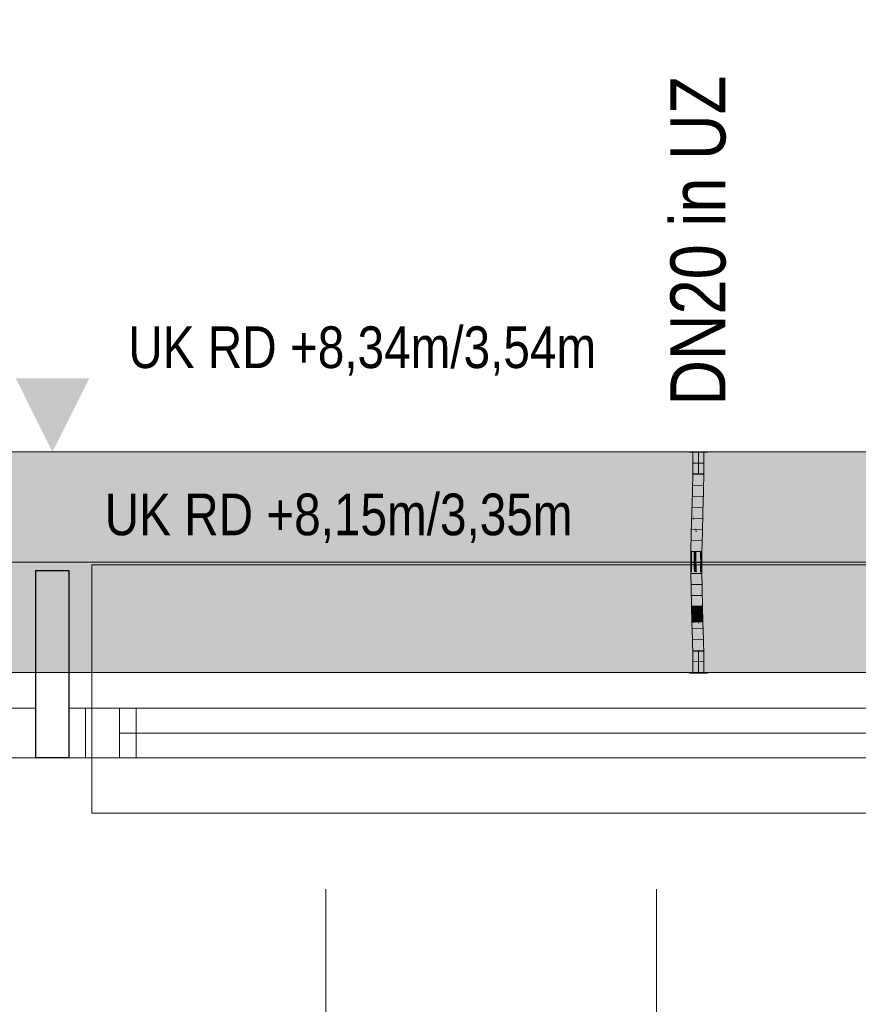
# Model space of a CAD drawing. Extents: x -1920 to 300, y 62 to 656.
# Tile 24 of 60: x -1691 to -1675, y 233 to 250. Entities that reach past the tile are written whole.
import ezdxf
from ezdxf.lldxf.tags import DXFTag

# ---------------------------------------------------------------- set-up
doc = ezdxf.new("R2010")
doc.units = 0
doc.layers.get('0').update_dxf_attribs({"lineweight": 35})
for name, color, linetype, lineweight, true_color in [('00_Beschriftung UZ', 3, 'Continuous', 13, 0x00ff00), ('30 -33 Aussenwände- 7 Fassade_ Elemente', 7, 'Continuous', 9, 0x00aacc), ('30 -35 Decken- 1 Konstruktion-Träger- Stahlbeton', 7, 'grob-A06G9HJG8I', 13, 0x33aa00), ('E_Leerrohr 20', 7, 'Continuous', 13, 0xcc0099), ('E_Leerrohr 20-Shading', 7, 'Continuous', 13, 0xcc0099)]:
    doc.layers.add(name, color=color, linetype=linetype, lineweight=lineweight, true_color=true_color)
for name, color, linetype, lineweight in [('70 -71 Achsen- 1 Gebäudeachsen', 7, 'STRICHPUNKT2-A06G9HJF8I', 18), ('Detailelementbeschriftung', 7, 'Continuous', 9), ('Keine-1', 7, 'Continuous', 15)]:
    doc.layers.add(name, color=color, linetype=linetype, lineweight=lineweight)
doc.layers.add('iwb_Schraffur_Unterzug', color=7, linetype='Continuous', lineweight=5, true_color=0xffffcc, plot=False)
doc.styles.get("Standard").update_dxf_attribs({"font": 'ARIALN.TTF'})
tags = doc.linetypes.add('grob-A06G9HJG8I', pattern=[14, 3, -8, 3]).pattern_tags.tags
tags[8:9] = [DXFTag(74, 4), DXFTag(75, 0), DXFTag(340, '0'), DXFTag(46, 0.0), DXFTag(50, 0.0), DXFTag(44, 0.0), DXFTag(45, 0.0)]
tags[6:7] = [DXFTag(74, 4), DXFTag(75, 0), DXFTag(340, '0'), DXFTag(46, 0.0), DXFTag(50, 0.0), DXFTag(44, 0.0), DXFTag(45, 0.0)]
tags[4:5] = [DXFTag(74, 4), DXFTag(75, 0), DXFTag(340, '0'), DXFTag(46, 0.0), DXFTag(50, 0.0), DXFTag(44, 0.0), DXFTag(45, 0.0)]
tags = doc.linetypes.add('STRICHPUNKT2', pattern=[12.7, 6.35, -3.175, 0, -3.175]).pattern_tags.tags
tags[10:11] = [DXFTag(74, 4), DXFTag(75, 0), DXFTag(340, '0'), DXFTag(46, 0.0), DXFTag(50, 0.0), DXFTag(44, 0.0), DXFTag(45, 0.0)]
tags[8:9] = [DXFTag(74, 4), DXFTag(75, 0), DXFTag(340, '0'), DXFTag(46, 0.0), DXFTag(50, 0.0), DXFTag(44, 0.0), DXFTag(45, 0.0)]
tags[6:7] = [DXFTag(74, 4), DXFTag(75, 0), DXFTag(340, '0'), DXFTag(46, 0.0), DXFTag(50, 0.0), DXFTag(44, 0.0), DXFTag(45, 0.0)]
tags[4:5] = [DXFTag(74, 4), DXFTag(75, 0), DXFTag(340, '0'), DXFTag(46, 0.0), DXFTag(50, 0.0), DXFTag(44, 0.0), DXFTag(45, 0.0)]
tags = doc.linetypes.add('STRICHPUNKT2-A06G9HJF8I', pattern=[12.7, 6.35, -3.175, 0, -3.175]).pattern_tags.tags
tags[10:11] = [DXFTag(74, 4), DXFTag(75, 0), DXFTag(340, '0'), DXFTag(46, 0.0), DXFTag(50, 0.0), DXFTag(44, 0.0), DXFTag(45, 0.0)]
tags[8:9] = [DXFTag(74, 4), DXFTag(75, 0), DXFTag(340, '0'), DXFTag(46, 0.0), DXFTag(50, 0.0), DXFTag(44, 0.0), DXFTag(45, 0.0)]
tags[6:7] = [DXFTag(74, 4), DXFTag(75, 0), DXFTag(340, '0'), DXFTag(46, 0.0), DXFTag(50, 0.0), DXFTag(44, 0.0), DXFTag(45, 0.0)]
tags[4:5] = [DXFTag(74, 4), DXFTag(75, 0), DXFTag(340, '0'), DXFTag(46, 0.0), DXFTag(50, 0.0), DXFTag(44, 0.0), DXFTag(45, 0.0)]

# ---------------------------------------------------------------- blocks, each defined once
blk = doc.blocks.new('Shading-A06G9H3F8I', base_point=(-1678.328, 241.185))
at = {"layer": 'E_Leerrohr 20-Shading', "color": 223, "true_color": 0xc67fb4}
for points in [[(-1678.468, 242.636), (-1678.497, 242.636), (-1678.471, 242.275), (-1678.5, 242.276)], [(-1678.297, 242.636), (-1678.327, 242.636), (-1678.3, 242.273), (-1678.33, 242.273)], [(-1678.471, 242.275), (-1678.5, 242.276), (-1678.48, 241.913), (-1678.508, 241.914)], [(-1678.479, 241.913), (-1678.471, 242.275), (-1678.48, 241.913)], [(-1678.303, 242.273), (-1678.33, 242.273), (-1678.316, 241.909), (-1678.337, 241.91)], [(-1678.308, 241.909), (-1678.3, 242.273), (-1678.316, 241.909), (-1678.303, 242.273)], [(-1678.48, 241.913), (-1678.508, 241.914), (-1678.491, 241.551), (-1678.518, 241.552)], [(-1678.489, 241.551), (-1678.479, 241.913), (-1678.491, 241.551), (-1678.48, 241.913)], [(-1678.328, 241.91), (-1678.337, 241.91), (-1678.341, 241.547), (-1678.347, 241.547)], [(-1678.333, 241.547), (-1678.316, 241.909), (-1678.341, 241.547), (-1678.328, 241.91)], [(-1678.318, 241.547), (-1678.308, 241.909), (-1678.333, 241.547), (-1678.316, 241.909)], [(-1678.527, 241.189), (-1678.495, 241.414), (-1678.518, 241.552), (-1678.491, 241.551)], [(-1678.498, 241.188), (-1678.492, 241.438), (-1678.503, 241.189)], [(-1678.491, 241.551), (-1678.495, 241.414), (-1678.489, 241.551), (-1678.492, 241.433)], [(-1678.493, 241.406), (-1678.492, 241.438), (-1678.492, 241.433)], [(-1678.341, 241.547), (-1678.347, 241.547), (-1678.353, 241.185), (-1678.357, 241.185)], [(-1678.349, 241.185), (-1678.333, 241.547), (-1678.353, 241.185), (-1678.341, 241.547)], [(-1678.328, 241.185), (-1678.318, 241.547), (-1678.349, 241.185), (-1678.333, 241.547)], [(-1678.503, 241.189), (-1678.5, 241.254), (-1678.527, 241.189), (-1678.495, 241.414)], [(-1678.495, 241.414), (-1678.5, 241.254), (-1678.492, 241.433), (-1678.493, 241.406)], [(-1678.503, 241.189), (-1678.527, 241.189), (-1678.514, 240.825), (-1678.534, 240.826)], [(-1678.505, 240.825), (-1678.498, 241.188), (-1678.514, 240.825), (-1678.503, 241.189)], [(-1678.362, 240.824), (-1678.353, 241.185), (-1678.364, 240.824), (-1678.356, 241.185)], [(-1678.356, 241.185), (-1678.357, 241.185), (-1678.364, 240.824)], [(-1678.36, 240.824), (-1678.349, 241.185), (-1678.362, 240.824), (-1678.353, 241.185)], [(-1678.36, 240.824), (-1678.349, 241.185), (-1678.355, 240.988)], [(-1678.36, 240.824), (-1678.334, 240.823), (-1678.349, 241.185), (-1678.328, 241.185)], [(-1678.36, 240.824), (-1678.36, 240.824), (-1678.355, 240.988)], [(-1678.516, 240.645), (-1678.514, 240.825), (-1678.535, 240.645), (-1678.534, 240.826)], [(-1678.506, 240.462), (-1678.505, 240.825), (-1678.517, 240.462), (-1678.514, 240.825)], [(-1678.364, 240.642), (-1678.362, 240.642), (-1678.362, 240.824), (-1678.36, 240.824)], [(-1678.364, 240.642), (-1678.364, 240.642), (-1678.364, 240.824), (-1678.362, 240.824)], [(-1678.362, 240.642), (-1678.335, 240.642), (-1678.36, 240.824), (-1678.334, 240.823)], [(-1678.362, 240.642), (-1678.36, 240.824), (-1678.361, 240.679)], [(-1678.36, 240.824), (-1678.36, 240.824), (-1678.361, 240.679)], [(-1678.517, 240.462), (-1678.516, 240.645), (-1678.536, 240.462), (-1678.535, 240.645)], [(-1678.363, 240.462), (-1678.362, 240.642), (-1678.365, 240.462), (-1678.364, 240.642)], [(-1678.363, 240.462), (-1678.336, 240.462), (-1678.362, 240.642), (-1678.335, 240.642)], [(-1678.517, 240.462), (-1678.536, 240.462), (-1678.51, 240.156), (-1678.532, 240.156)], [(-1678.503, 240.157), (-1678.506, 240.462), (-1678.51, 240.156), (-1678.517, 240.462)], [(-1678.363, 240.462), (-1678.365, 240.462), (-1678.356, 240.159), (-1678.361, 240.159)], [(-1678.332, 240.16), (-1678.336, 240.462), (-1678.356, 240.159), (-1678.363, 240.462)], [(-1678.51, 240.156), (-1678.532, 240.156), (-1678.498, 239.852), (-1678.524, 239.851)], [(-1678.495, 239.852), (-1678.503, 240.157), (-1678.498, 239.852), (-1678.51, 240.156)], [(-1678.356, 240.159), (-1678.361, 240.159), (-1678.344, 239.856), (-1678.354, 239.856)], [(-1678.324, 239.856), (-1678.332, 240.16), (-1678.344, 239.856), (-1678.356, 240.159)], [(-1678.524, 239.851), (-1678.514, 239.767), (-1678.498, 239.852), (-1678.493, 239.767)], [(-1678.514, 239.767), (-1678.524, 239.851), (-1678.522, 239.767)], [(-1678.492, 239.732), (-1678.495, 239.852), (-1678.498, 239.852)], [(-1678.351, 239.768), (-1678.339, 239.768), (-1678.354, 239.856), (-1678.344, 239.856)], [(-1678.339, 239.768), (-1678.322, 239.769), (-1678.344, 239.856), (-1678.324, 239.856)], [(-1678.515, 239.546), (-1678.486, 239.547), (-1678.522, 239.767), (-1678.514, 239.767)], [(-1678.514, 239.767), (-1678.486, 239.547), (-1678.493, 239.767), (-1678.492, 239.732)], [(-1678.345, 239.551), (-1678.328, 239.552), (-1678.351, 239.768), (-1678.339, 239.768)], [(-1678.328, 239.552), (-1678.315, 239.552), (-1678.339, 239.768), (-1678.322, 239.769)], [(-1678.486, 239.547), (-1678.515, 239.546), (-1678.477, 239.243), (-1678.507, 239.243)], [(-1678.328, 239.552), (-1678.345, 239.551), (-1678.313, 239.247), (-1678.336, 239.247)], [(-1678.307, 239.248), (-1678.315, 239.552), (-1678.313, 239.247), (-1678.328, 239.552)], [(-1678.477, 239.243), (-1678.507, 239.243), (-1678.471, 238.94), (-1678.5, 238.939)], [(-1678.471, 238.94), (-1678.477, 239.243), (-1678.471, 238.94), (-1678.477, 239.243)], [(-1678.313, 239.247), (-1678.336, 239.247), (-1678.302, 238.942), (-1678.329, 238.942)], [(-1678.3, 238.942), (-1678.307, 239.248), (-1678.302, 238.942), (-1678.313, 239.247)], [(-1678.471, 238.94), (-1678.5, 238.939), (-1678.47, 238.636), (-1678.497, 238.636)], [(-1678.469, 238.636), (-1678.468, 238.636), (-1678.471, 238.94)], [(-1678.297, 238.636), (-1678.302, 238.942), (-1678.327, 238.636), (-1678.329, 238.942)], [(-1678.297, 238.636), (-1678.3, 238.942), (-1678.302, 238.942)]]:
    blk.add_solid(points, dxfattribs=at)
at = {"layer": 'E_Leerrohr 20-Shading', "color": 231, "true_color": 0xe17fc9}
for points in [[(-1678.397, 242.636), (-1678.468, 242.636), (-1678.4, 242.274), (-1678.471, 242.275)], [(-1678.397, 242.636), (-1678.4, 242.274), (-1678.398, 242.274)], [(-1678.398, 242.274), (-1678.395, 242.274), (-1678.397, 242.636)], [(-1678.395, 242.274), (-1678.33, 242.273), (-1678.397, 242.636), (-1678.327, 242.636)], [(-1678.448, 242.275), (-1678.471, 242.275), (-1678.447, 241.913), (-1678.479, 241.913)], [(-1678.408, 241.912), (-1678.4, 242.274), (-1678.447, 241.913), (-1678.448, 242.275)], [(-1678.4, 242.274), (-1678.408, 241.912), (-1678.406, 241.912)], [(-1678.406, 241.912), (-1678.401, 241.911), (-1678.4, 242.274), (-1678.398, 242.274)], [(-1678.398, 242.274), (-1678.401, 241.911), (-1678.395, 242.274), (-1678.39, 241.911)], [(-1678.39, 241.911), (-1678.337, 241.91), (-1678.395, 242.274), (-1678.33, 242.273)], [(-1678.447, 241.913), (-1678.479, 241.913), (-1678.446, 241.55), (-1678.489, 241.551)], [(-1678.418, 241.549), (-1678.408, 241.912), (-1678.446, 241.55), (-1678.447, 241.913)], [(-1678.406, 241.912), (-1678.408, 241.912), (-1678.412, 241.549), (-1678.418, 241.549)], [(-1678.412, 241.549), (-1678.403, 241.549), (-1678.406, 241.912), (-1678.401, 241.911)], [(-1678.401, 241.911), (-1678.403, 241.549), (-1678.39, 241.911), (-1678.383, 241.548)], [(-1678.383, 241.548), (-1678.347, 241.547), (-1678.39, 241.911), (-1678.337, 241.91)], [(-1678.492, 241.438), (-1678.498, 241.188), (-1678.487, 241.188)], [(-1678.492, 241.438), (-1678.446, 241.259), (-1678.489, 241.551), (-1678.446, 241.55)], [(-1678.487, 241.188), (-1678.446, 241.187), (-1678.492, 241.438), (-1678.446, 241.259)], [(-1678.446, 241.55), (-1678.446, 241.259), (-1678.425, 241.549), (-1678.43, 241.196)], [(-1678.43, 241.196), (-1678.427, 241.187), (-1678.425, 241.549), (-1678.418, 241.549)], [(-1678.417, 241.549), (-1678.418, 241.549), (-1678.426, 241.187), (-1678.427, 241.187)], [(-1678.419, 241.187), (-1678.412, 241.549), (-1678.426, 241.187), (-1678.417, 241.549)], [(-1678.419, 241.187), (-1678.406, 241.186), (-1678.412, 241.549), (-1678.403, 241.549)], [(-1678.403, 241.549), (-1678.406, 241.186), (-1678.383, 241.548), (-1678.376, 241.186)], [(-1678.376, 241.186), (-1678.357, 241.185), (-1678.383, 241.548), (-1678.347, 241.547)], [(-1678.446, 241.259), (-1678.446, 241.187), (-1678.43, 241.196), (-1678.43, 241.187)], [(-1678.487, 241.188), (-1678.498, 241.188), (-1678.482, 240.825), (-1678.505, 240.825)], [(-1678.482, 240.825), (-1678.444, 240.825), (-1678.487, 241.188), (-1678.446, 241.187)], [(-1678.446, 241.187), (-1678.444, 240.825), (-1678.43, 241.187), (-1678.434, 240.824)], [(-1678.434, 240.824), (-1678.427, 241.187), (-1678.43, 241.187)], [(-1678.426, 241.187), (-1678.427, 241.187), (-1678.433, 240.824), (-1678.434, 240.824)], [(-1678.424, 240.824), (-1678.419, 241.187), (-1678.433, 240.824), (-1678.426, 241.187)], [(-1678.43, 241.187), (-1678.427, 241.187), (-1678.43, 241.196)], [(-1678.424, 240.824), (-1678.408, 240.824), (-1678.419, 241.187), (-1678.406, 241.186)], [(-1678.406, 241.186), (-1678.408, 240.824), (-1678.376, 241.186), (-1678.371, 240.824)], [(-1678.376, 241.186), (-1678.371, 240.824), (-1678.357, 241.185), (-1678.368, 240.824)], [(-1678.482, 240.825), (-1678.505, 240.825), (-1678.481, 240.462), (-1678.506, 240.462)], [(-1678.482, 240.825), (-1678.482, 240.644), (-1678.444, 240.825), (-1678.442, 240.644)], [(-1678.444, 240.825), (-1678.442, 240.644), (-1678.434, 240.824), (-1678.435, 240.644)], [(-1678.426, 240.462), (-1678.424, 240.824), (-1678.435, 240.644), (-1678.433, 240.824)], [(-1678.433, 240.824), (-1678.434, 240.824), (-1678.435, 240.644)], [(-1678.426, 240.462), (-1678.409, 240.462), (-1678.424, 240.824), (-1678.408, 240.824)], [(-1678.408, 240.824), (-1678.409, 240.462), (-1678.371, 240.824), (-1678.37, 240.462)], [(-1678.368, 240.824), (-1678.371, 240.824), (-1678.369, 240.772)], [(-1678.369, 240.772), (-1678.371, 240.824), (-1678.371, 240.72)], [(-1678.364, 240.642), (-1678.369, 240.772), (-1678.37, 240.462), (-1678.371, 240.72)], [(-1678.364, 240.824), (-1678.368, 240.824), (-1678.364, 240.642), (-1678.369, 240.772)], [(-1678.482, 240.644), (-1678.481, 240.462), (-1678.442, 240.644), (-1678.439, 240.462)], [(-1678.437, 240.644), (-1678.442, 240.644), (-1678.436, 240.462), (-1678.439, 240.462)], [(-1678.435, 240.644), (-1678.437, 240.644), (-1678.436, 240.462)], [(-1678.426, 240.462), (-1678.435, 240.644), (-1678.436, 240.462)], [(-1678.364, 240.642), (-1678.37, 240.462), (-1678.369, 240.462)], [(-1678.369, 240.462), (-1678.365, 240.462), (-1678.364, 240.642)], [(-1678.481, 240.462), (-1678.506, 240.462), (-1678.484, 240.157), (-1678.503, 240.157)], [(-1678.484, 240.157), (-1678.433, 240.158), (-1678.481, 240.462), (-1678.439, 240.462)], [(-1678.433, 240.158), (-1678.432, 240.158), (-1678.439, 240.462), (-1678.436, 240.462)], [(-1678.426, 240.462), (-1678.436, 240.462), (-1678.425, 240.158), (-1678.432, 240.158)], [(-1678.425, 240.158), (-1678.407, 240.158), (-1678.426, 240.462), (-1678.409, 240.462)], [(-1678.371, 240.462), (-1678.409, 240.462), (-1678.379, 240.159), (-1678.407, 240.158)], [(-1678.377, 240.159), (-1678.37, 240.462), (-1678.379, 240.159), (-1678.371, 240.462)], [(-1678.37, 240.462), (-1678.377, 240.159), (-1678.371, 240.394)], [(-1678.377, 240.159), (-1678.373, 240.159), (-1678.371, 240.394)], [(-1678.365, 240.462), (-1678.371, 240.394), (-1678.368, 240.159), (-1678.373, 240.159)], [(-1678.37, 240.462), (-1678.371, 240.394), (-1678.369, 240.462)], [(-1678.371, 240.394), (-1678.365, 240.462), (-1678.369, 240.462)], [(-1678.365, 240.462), (-1678.368, 240.159), (-1678.361, 240.159)], [(-1678.484, 240.157), (-1678.503, 240.157), (-1678.489, 239.852), (-1678.495, 239.852)], [(-1678.424, 239.854), (-1678.432, 240.158), (-1678.489, 239.852), (-1678.484, 240.157)], [(-1678.425, 240.158), (-1678.432, 240.158), (-1678.423, 239.854), (-1678.424, 239.854)], [(-1678.423, 239.854), (-1678.405, 239.854), (-1678.425, 240.158), (-1678.407, 240.158)], [(-1678.377, 240.159), (-1678.407, 240.158), (-1678.387, 239.855), (-1678.405, 239.854)], [(-1678.373, 240.159), (-1678.377, 240.159), (-1678.378, 239.855), (-1678.387, 239.855)], [(-1678.373, 240.159), (-1678.378, 239.855), (-1678.368, 240.159), (-1678.371, 239.855)], [(-1678.368, 240.159), (-1678.371, 239.855), (-1678.361, 240.159), (-1678.358, 239.855)], [(-1678.358, 239.855), (-1678.354, 239.856), (-1678.361, 240.159)], [(-1678.489, 239.852), (-1678.495, 239.852), (-1678.492, 239.732)], [(-1678.422, 239.768), (-1678.424, 239.854), (-1678.491, 239.767), (-1678.489, 239.852)], [(-1678.423, 239.854), (-1678.424, 239.854), (-1678.422, 239.768)], [(-1678.422, 239.768), (-1678.404, 239.718), (-1678.423, 239.854), (-1678.405, 239.854)], [(-1678.387, 239.855), (-1678.405, 239.854), (-1678.388, 239.826)], [(-1678.388, 239.826), (-1678.405, 239.854), (-1678.392, 239.684), (-1678.404, 239.718)], [(-1678.379, 239.812), (-1678.378, 239.855), (-1678.388, 239.826), (-1678.387, 239.855)], [(-1678.371, 239.855), (-1678.378, 239.855), (-1678.371, 239.8), (-1678.379, 239.812)], [(-1678.371, 239.8), (-1678.357, 239.778), (-1678.371, 239.855), (-1678.358, 239.855)], [(-1678.357, 239.778), (-1678.351, 239.768), (-1678.358, 239.855), (-1678.354, 239.856)], [(-1678.492, 239.732), (-1678.415, 239.549), (-1678.491, 239.767), (-1678.422, 239.768)], [(-1678.415, 239.549), (-1678.492, 239.732), (-1678.486, 239.547)], [(-1678.415, 239.549), (-1678.403, 239.55), (-1678.422, 239.768), (-1678.404, 239.718)], [(-1678.392, 239.684), (-1678.404, 239.718), (-1678.396, 239.55), (-1678.403, 239.55)], [(-1678.385, 239.55), (-1678.382, 239.657), (-1678.396, 239.55), (-1678.392, 239.684)], [(-1678.382, 239.657), (-1678.379, 239.812), (-1678.392, 239.684), (-1678.388, 239.826)], [(-1678.373, 239.631), (-1678.382, 239.657), (-1678.374, 239.551), (-1678.385, 239.55)], [(-1678.371, 239.8), (-1678.379, 239.812), (-1678.373, 239.631), (-1678.382, 239.657)], [(-1678.373, 239.631), (-1678.355, 239.581), (-1678.371, 239.8), (-1678.357, 239.778)], [(-1678.355, 239.581), (-1678.354, 239.578), (-1678.357, 239.778), (-1678.351, 239.768)], [(-1678.354, 239.578), (-1678.345, 239.551), (-1678.351, 239.768)], [(-1678.415, 239.549), (-1678.486, 239.547), (-1678.407, 239.245), (-1678.477, 239.243)], [(-1678.403, 239.55), (-1678.415, 239.549), (-1678.4, 239.245), (-1678.407, 239.245)], [(-1678.396, 239.55), (-1678.403, 239.55), (-1678.401, 239.394)], [(-1678.385, 239.55), (-1678.396, 239.55), (-1678.4, 239.245), (-1678.401, 239.394)], [(-1678.385, 239.55), (-1678.4, 239.245), (-1678.391, 239.245)], [(-1678.385, 239.55), (-1678.391, 239.245), (-1678.374, 239.551), (-1678.378, 239.246)], [(-1678.378, 239.246), (-1678.36, 239.246), (-1678.374, 239.551), (-1678.355, 239.551)], [(-1678.355, 239.551), (-1678.354, 239.578), (-1678.374, 239.551), (-1678.373, 239.631)], [(-1678.36, 239.246), (-1678.336, 239.247), (-1678.355, 239.551), (-1678.345, 239.551)], [(-1678.355, 239.551), (-1678.345, 239.551), (-1678.354, 239.578)], [(-1678.407, 239.245), (-1678.477, 239.243), (-1678.4, 238.941), (-1678.471, 238.94)], [(-1678.406, 239.245), (-1678.407, 239.245), (-1678.399, 238.941), (-1678.4, 238.941)], [(-1678.398, 238.941), (-1678.4, 239.245), (-1678.399, 238.941), (-1678.406, 239.245)], [(-1678.4, 239.245), (-1678.398, 238.941), (-1678.391, 239.245), (-1678.395, 238.941)], [(-1678.391, 239.245), (-1678.395, 238.941), (-1678.378, 239.246), (-1678.38, 238.941)], [(-1678.38, 238.941), (-1678.364, 238.941), (-1678.378, 239.246), (-1678.36, 239.246)], [(-1678.364, 238.941), (-1678.329, 238.942), (-1678.36, 239.246), (-1678.336, 239.247)], [(-1678.4, 238.941), (-1678.471, 238.94), (-1678.397, 238.636), (-1678.468, 238.636)], [(-1678.398, 238.941), (-1678.4, 238.941), (-1678.397, 238.636)], [(-1678.398, 238.941), (-1678.397, 238.636), (-1678.395, 238.941)], [(-1678.397, 238.636), (-1678.368, 238.636), (-1678.395, 238.941), (-1678.364, 238.941)], [(-1678.368, 238.636), (-1678.327, 238.636), (-1678.364, 238.941), (-1678.329, 238.942)]]:
    blk.add_solid(points, dxfattribs=at)
blk = doc.blocks.new('Shading-A06G9H3H8I', base_point=(-1678.35, 239.03))
at = {"layer": 'E_Leerrohr 20-Shading', "color": 213, "true_color": 0xd67fc0}
for points in [[(-1678.397, 239.03), (-1678.497, 239.03), (-1678.397, 238.636), (-1678.497, 238.636)], [(-1678.35, 239.03), (-1678.397, 239.03), (-1678.356, 238.636), (-1678.397, 238.636)], [(-1678.297, 238.636), (-1678.297, 239.03), (-1678.356, 238.636), (-1678.35, 239.03)], [(-1678.397, 238.636), (-1678.562, 238.636), (-1678.397, 238.63), (-1678.562, 238.63)], [(-1678.232, 238.636), (-1678.397, 238.636), (-1678.232, 238.63), (-1678.397, 238.63)]]:
    blk.add_solid(points, dxfattribs=at)
blk = doc.blocks.new('Shading-A06G9H3J8I', base_point=(-1678.397, 242.636))
at = {"layer": 'E_Leerrohr 20-Shading', "color": 213, "true_color": 0xd67fc0}
for points in [[(-1678.562, 242.636), (-1678.397, 242.636), (-1678.562, 242.642), (-1678.397, 242.642)], [(-1678.497, 242.242), (-1678.397, 242.242), (-1678.497, 242.636), (-1678.397, 242.636)], [(-1678.397, 242.636), (-1678.232, 242.636), (-1678.397, 242.642), (-1678.232, 242.642)], [(-1678.397, 242.636), (-1678.397, 242.242), (-1678.297, 242.636), (-1678.303, 242.242)], [(-1678.303, 242.242), (-1678.297, 242.242), (-1678.297, 242.636)]]:
    blk.add_solid(points, dxfattribs=at)
blk = doc.blocks.new('Referenz-A06G9HJH8I', base_point=(-1905.787, 86.892))
at = {"layer": '00_Beschriftung UZ', "color": 0, "lineweight": 0}
for points in [[(-1690.78, 243.978), (-1690.114, 242.642), (-1689.445, 243.977)], [(-1690.78, 241.307), (-1690.114, 242.642), (-1689.445, 241.308)]]:
    blk.add_solid(points, dxfattribs=at)
at = {"layer": '30 -33 Aussenwände- 7 Fassade_ Elemente', "color": 0}
for p, q in [((-1667.397, 240.592), (-1689.397, 240.592)), ((-1689.397, 240.592), (-1689.397, 237.992)), ((-1689.397, 237.992), (-1689.397, 237.092)), ((-1688.597, 237.992), (-1689.397, 237.992)), ((-1688.597, 237.992), (-1668.197, 237.992)), ((-1688.597, 237.092), (-1688.597, 237.992)), ((-1688.597, 237.542), (-1668.197, 237.542)), ((-1689.397, 237.092), (-1688.597, 237.092)), ((-1689.397, 236.092), (-1689.397, 237.092)), ((-1668.197, 237.092), (-1688.597, 237.092)), ((-1667.397, 236.092), (-1689.397, 236.092))]:
    blk.add_line(p, q, dxfattribs=at)
at = {"layer": '30 -33 Aussenwände- 7 Fassade_ Elemente', "color": 0, "linetype": 'Continuous', "lineweight": -2, "ltscale": 0.25}
for p, q in [((-1690.414, 240.492), (-1689.814, 240.492)), ((-1690.414, 237.092), (-1690.414, 240.492)), ((-1689.814, 240.492), (-1689.814, 237.092)), ((-1689.814, 237.092), (-1690.414, 237.092))]:
    blk.add_line(p, q, dxfattribs=at)
at = {"layer": '30 -33 Aussenwände- 7 Fassade_ Elemente', "color": 0, "linetype": 'Continuous', "lineweight": 18, "ltscale": 0.18}
for p, q in [((-1690.414, 237.992), (-1691.331, 237.992)), ((-1690.414, 237.092), (-1690.414, 237.992)), ((-1689.814, 237.992), (-1689.814, 237.092)), ((-1688.897, 237.992), (-1689.814, 237.992)), ((-1688.897, 237.092), (-1688.897, 237.992)), ((-1688.897, 237.542), (-1667.897, 237.542)), ((-1691.331, 237.092), (-1690.414, 237.092)), ((-1689.814, 237.092), (-1688.897, 237.092))]:
    blk.add_line(p, q, dxfattribs=at)
at = {"layer": '30 -33 Aussenwände- 7 Fassade_ Elemente', "color": 0, "linetype": 'Continuous', "ltscale": 0.13}
for p, q in [((-1667.281, 237.992), (-1689.514, 237.992)), ((-1689.514, 237.992), (-1689.514, 237.092)), ((-1689.514, 237.092), (-1667.281, 237.092))]:
    blk.add_line(p, q, dxfattribs=at)
at = {"layer": '30 -35 Decken- 1 Konstruktion-Träger- Stahlbeton', "color": 0}
for p, q in [((-1813.831, 242.642), (-1665.831, 242.642)), ((-1813.831, 238.642), (-1665.831, 238.642))]:
    blk.add_line(p, q, dxfattribs=at)
at = {"layer": '70 -71 Achsen- 1 Gebäudeachsen', "color": 0, "linetype": 'STRICHPUNKT2-A06G9HJF8I', "ltscale": 0.18}
blk.add_line((-1858.301, 240.642), (-23.361, 240.642), dxfattribs=at)
at = {"layer": 'Keine-1', "color": 0}
for p, q in [((-1685.157, 216.342), (-1685.157, 234.712)), ((-1679.157, 216.342), (-1679.157, 234.712))]:
    blk.add_line(p, q, dxfattribs=at)
at = {"layer": '00_Beschriftung UZ', "color": 0, "linetype": 'Continuous', "ltscale": 0.13, "char_height": 0.75516, "attachment_point": 1}
for s, insert in [('{\\fArial Narrow;UK RD +8,34m/3,54m}', (-1688.738, 244.918)), ('{\\fArial Narrow;UK RD +8,15m/3,35m}', (-1689.166, 241.886))]:
    blk.add_mtext(s, dxfattribs=dict(at, insert=insert))
blk = doc.blocks.new('Referenz-A06G9HJJ8I', base_point=(-1817.831, 154.592))
at = {"layer": 'iwb_Schraffur_Unterzug', "linetype": 'Continuous', "ltscale": 0.13}
blk.add_hatch(color=256, dxfattribs=at).paths.add_polyline_path([(-1813.831, 240.642), (-1813.831, 242.642), (-1665.831, 242.642), (-1665.831, 238.642), (-1813.831, 238.642)])
blk = doc.blocks.new('Flexrohr-A06G9IF98I', base_point=(-1678.536, 238.636))
at = {"color": 0, "linetype": 'ByBlock', "lineweight": -2, "ltscale": 0.13}
for p, q in [((-1678.497, 242.636), (-1678.5, 242.276)), ((-1678.497, 242.636), (-1678.297, 242.636)), ((-1678.297, 242.636), (-1678.3, 242.273)), ((-1678.493, 242.437), (-1678.305, 242.436)), ((-1678.5, 242.276), (-1678.508, 241.914)), ((-1678.495, 242.238), (-1678.307, 242.235)), ((-1678.3, 242.273), (-1678.308, 241.909)), ((-1678.499, 242.039), (-1678.311, 242.035)), ((-1678.508, 241.914), (-1678.518, 241.552)), ((-1678.504, 241.839), (-1678.316, 241.834)), ((-1678.308, 241.909), (-1678.318, 241.547)), ((-1678.51, 241.639), (-1678.322, 241.634)), ((-1678.518, 241.552), (-1678.527, 241.189)), ((-1678.515, 241.439), (-1678.327, 241.434)), ((-1678.318, 241.547), (-1678.327, 241.185)), ((-1678.527, 241.189), (-1678.534, 240.826)), ((-1678.52, 241.239), (-1678.332, 241.235)), ((-1678.327, 241.185), (-1678.334, 240.823)), ((-1678.524, 241.039), (-1678.336, 241.035)), ((-1678.534, 240.826), (-1678.536, 240.462)), ((-1678.528, 240.838), (-1678.34, 240.836)), ((-1678.334, 240.823), (-1678.336, 240.462)), ((-1678.529, 240.637), (-1678.341, 240.637)), ((-1678.536, 240.462), (-1678.532, 240.156)), ((-1678.529, 240.436), (-1678.341, 240.437)), ((-1678.336, 240.462), (-1678.332, 240.16)), ((-1678.527, 240.236), (-1678.339, 240.238)), ((-1678.532, 240.156), (-1678.524, 239.851)), ((-1678.523, 240.035), (-1678.335, 240.039)), ((-1678.332, 240.16), (-1678.324, 239.856)), ((-1678.524, 239.851), (-1678.515, 239.546)), ((-1678.518, 239.834), (-1678.33, 239.84)), ((-1678.324, 239.856), (-1678.315, 239.552)), ((-1678.515, 239.546), (-1678.507, 239.243)), ((-1678.512, 239.634), (-1678.324, 239.64)), ((-1678.315, 239.552), (-1678.307, 239.248)), ((-1678.506, 239.435), (-1678.318, 239.44)), ((-1678.507, 239.243), (-1678.5, 238.939)), ((-1678.5, 239.235), (-1678.312, 239.24)), ((-1678.307, 239.248), (-1678.3, 238.942)), ((-1678.5, 238.939), (-1678.497, 238.636)), ((-1678.496, 239.036), (-1678.308, 239.039)), ((-1678.3, 238.942), (-1678.297, 238.636)), ((-1678.493, 238.836), (-1678.305, 238.838)), ((-1678.497, 238.636), (-1678.297, 238.636)), ((-1678.491, 238.637), (-1678.303, 238.637))]:
    blk.add_line(p, q, dxfattribs=at)
blk = doc.blocks.new('Einzeiliger Text-A06G9IFB8I', base_point=(-1678.907, 243.481))
at = {"color": 0, "lineweight": -2, "insert": (-1678.907, 243.481), "char_height": 1, "attachment_point": 1, "rotation": 90}
blk.add_mtext('{\\fArial Narrow;DN20 in UZ}', dxfattribs=at)
blk = doc.blocks.new('Enddeckel-A06G9IFD8I', base_point=(-1678.562, 238.63))
at = {"color": 0, "linetype": 'ByBlock', "lineweight": -2, "ltscale": 0.13}
for p, q in [((-1678.497, 239.03), (-1678.497, 238.636)), ((-1678.439, 239.03), (-1678.497, 239.03)), ((-1678.356, 239.03), (-1678.439, 239.03)), ((-1678.297, 239.03), (-1678.356, 239.03)), ((-1678.297, 238.636), (-1678.297, 239.03)), ((-1678.562, 238.636), (-1678.562, 238.63)), ((-1678.466, 238.636), (-1678.562, 238.636)), ((-1678.466, 238.63), (-1678.562, 238.63)), ((-1678.439, 238.636), (-1678.497, 238.636)), ((-1678.329, 238.636), (-1678.466, 238.636)), ((-1678.329, 238.63), (-1678.466, 238.63)), ((-1678.356, 238.636), (-1678.439, 238.636)), ((-1678.297, 238.636), (-1678.356, 238.636)), ((-1678.232, 238.636), (-1678.329, 238.636)), ((-1678.232, 238.63), (-1678.329, 238.63)), ((-1678.232, 238.63), (-1678.232, 238.636))]:
    blk.add_line(p, q, dxfattribs=at)
at = {"color": 0, "linetype": 'STRICHPUNKT2', "lineweight": 5, "ltscale": 0.13}
blk.add_line((-1678.397, 238.636), (-1678.397, 239.03), dxfattribs=at)
blk = doc.blocks.new('Enddeckel-A06G9IFF8I', base_point=(-1678.562, 242.242))
at = {"color": 0, "linetype": 'ByBlock', "lineweight": -2, "ltscale": 0.13}
for p, q in [((-1678.562, 242.642), (-1678.562, 242.636)), ((-1678.562, 242.642), (-1678.466, 242.642)), ((-1678.562, 242.636), (-1678.466, 242.636)), ((-1678.497, 242.636), (-1678.497, 242.242)), ((-1678.497, 242.636), (-1678.439, 242.636)), ((-1678.466, 242.642), (-1678.329, 242.642)), ((-1678.466, 242.636), (-1678.329, 242.636)), ((-1678.439, 242.636), (-1678.356, 242.636)), ((-1678.356, 242.636), (-1678.297, 242.636)), ((-1678.329, 242.642), (-1678.232, 242.642)), ((-1678.329, 242.636), (-1678.232, 242.636)), ((-1678.297, 242.242), (-1678.297, 242.636)), ((-1678.232, 242.636), (-1678.232, 242.642)), ((-1678.497, 242.242), (-1678.439, 242.242)), ((-1678.439, 242.242), (-1678.356, 242.242)), ((-1678.356, 242.242), (-1678.297, 242.242))]:
    blk.add_line(p, q, dxfattribs=at)
at = {"color": 0, "linetype": 'STRICHPUNKT2', "lineweight": 5, "ltscale": 0.13}
blk.add_line((-1678.397, 242.636), (-1678.397, 242.242), dxfattribs=at)

msp = doc.modelspace()

# ---------------------------------------------------------------- block references
at = {"color": 8, "lineweight": 25, "ltscale": 0.25, "true_color": 0x808080}
for name, p in [('Referenz-A06G9HJH8I', (-1905.787, 86.892)), ('Referenz-A06G9HJJ8I', (-1817.831, 154.592))]:
    msp.add_blockref(name, p, dxfattribs=at)
at = {"layer": 'Detailelementbeschriftung', "ltscale": 0.13}
msp.add_blockref('Einzeiliger Text-A06G9IFB8I', (-1678.907, 243.481), dxfattribs=at)
at = {"layer": 'E_Leerrohr 20'}
for name, p in [('Shading-A06G9H3J8I', (-1678.397, 242.636)), ('Shading-A06G9H3F8I', (-1678.328, 241.185)), ('Shading-A06G9H3H8I', (-1678.35, 239.03))]:
    msp.add_blockref(name, p, dxfattribs=at)
at = {"layer": 'E_Leerrohr 20', "ltscale": 0.13}
for name, p in [('Enddeckel-A06G9IFF8I', (-1678.562, 242.242)), ('Flexrohr-A06G9IF98I', (-1678.536, 238.636)), ('Enddeckel-A06G9IFD8I', (-1678.562, 238.63))]:
    msp.add_blockref(name, p, dxfattribs=at)

doc.saveas('drawing.dxf')
